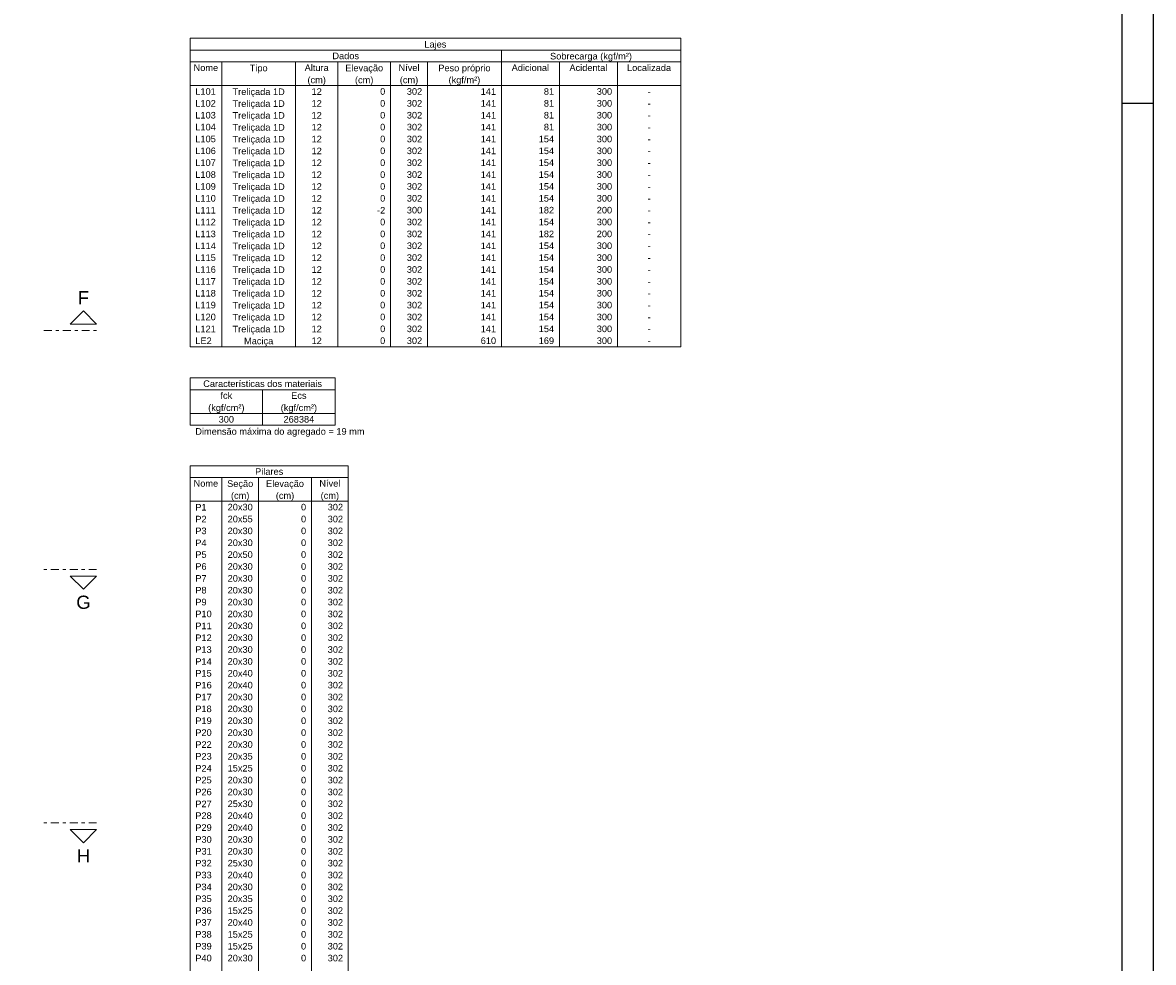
# Model space of a CAD drawing. Header units: millimetres. Extents: x 0 to 119, y 0 to 84.
# Tile 34 of 35: x 83 to 119, y 32 to 62. Entities that reach past the tile are written whole.
import ezdxf

# ---------------------------------------------------------------- set-up
doc = ezdxf.new("R2010")
doc.units = ezdxf.units.MM
doc.header["$MEASUREMENT"] = 0
doc.linetypes.add('DASHDOT', pattern=[2.54, 1.27, -0.635, 0, -0.635])
doc.linetypes.add('NULL', pattern=[0])
for name, color, linetype, lineweight in [('FO-Cortes', 9, 'DASHDOT', 5), ('FO-Textos das vigas', 7, 'Continuous', 5), ('FO-Textos dos pilares', 7, 'Continuous', 5)]:
    doc.layers.add(name, color=color, linetype=linetype, lineweight=lineweight)
doc.layers.add('SEDUC_MARF', color=1, linetype='Continuous')
doc.layers.add('SEDUC_MARGG', color=7, linetype='Continuous')
doc.styles.add('Arial', font='txt')

msp = doc.modelspace()

# ---------------------------------------------------------------- linework, layer by layer
at = {"layer": 'FO-Cortes', "ltscale": 0.2}
for p, q in [((83.2676, 52.0971), (84.962, 52.0971)), ((84.962, 44.4235), (83.2676, 44.4235)), ((84.962, 36.2822), (83.2676, 36.2822))]:
    msp.add_line(p, q, dxfattribs=at)
at = {"layer": 'FO-Cortes', "linetype": 'Continuous', "ltscale": 0.2}
for points in [[(84.962, 52.3089), (84.1148, 52.3089), (84.5384, 52.7325), (84.962, 52.3089)], [(84.962, 44.2117), (84.1148, 44.2117), (84.5384, 43.7881), (84.962, 44.2117)], [(84.962, 36.0704), (84.1148, 36.0704), (84.5384, 35.6468), (84.962, 36.0704)]]:
    msp.add_lwpolyline(points, close=True, dxfattribs=at)
at = {"layer": 'FO-Textos das vigas'}
for p, q in [((87.962, 61.4917), (103.7199, 61.4917)), ((87.962, 61.4917), (87.962, 61.1105)), ((103.7199, 61.4917), (103.7199, 61.1105)), ((87.962, 61.1105), (103.7199, 61.1105)), ((87.962, 61.1105), (103.7199, 61.1105)), ((87.962, 61.1105), (87.962, 51.5795)), ((97.959, 61.1105), (97.959, 60.7292)), ((103.7199, 61.1105), (103.7199, 51.5795)), ((87.962, 60.7292), (103.7199, 60.7292)), ((88.9787, 60.7292), (88.9787, 51.5795)), ((91.3508, 60.7292), (91.3508, 51.5795)), ((92.7063, 60.7292), (92.7063, 51.5795)), ((94.4007, 60.7292), (94.4007, 51.5795)), ((95.5868, 60.7292), (95.5868, 51.5795)), ((97.959, 60.7292), (97.959, 51.5795)), ((99.8228, 60.7292), (99.8228, 51.5795)), ((101.6867, 60.7292), (101.6867, 51.5795)), ((87.962, 59.9667), (103.7199, 59.9667)), ((87.962, 51.5795), (103.7199, 51.5795)), ((87.962, 50.5795), (92.6216, 50.5795)), ((87.962, 50.5795), (87.962, 50.1982)), ((92.6216, 50.5795), (92.6216, 50.1982)), ((87.962, 50.1982), (92.6216, 50.1982)), ((87.962, 50.1982), (87.962, 49.0545)), ((90.2918, 50.1982), (90.2918, 49.0545)), ((92.6216, 50.1982), (92.6216, 49.0545)), ((87.962, 49.4357), (92.6216, 49.4357)), ((87.962, 49.0545), (92.6216, 49.0545)), ((87.962, 49.0545), (92.6216, 49.0545))]:
    msp.add_line(p, q, dxfattribs=at)
at = {"layer": 'FO-Textos dos pilares'}
for p, q in [((87.962, 47.758), (93.0452, 47.758)), ((87.962, 47.758), (87.962, 24.5023)), ((93.0452, 47.758), (93.0452, 24.5023)), ((87.962, 47.3767), (93.0452, 47.3767)), ((88.9787, 47.3767), (88.9787, 24.5023)), ((90.1647, 47.3767), (90.1647, 24.5023)), ((91.8591, 47.3767), (91.8591, 24.5023)), ((87.962, 46.6143), (93.0452, 46.6143))]:
    msp.add_line(p, q, dxfattribs=at)
at = {"layer": 'SEDUC_MARF'}
msp.add_line((117.9, 59.4), (118.9, 59.4), dxfattribs=at)
msp.add_lwpolyline([(118.9, 84.1), (0, 84.1), (0, 0), (118.9, 0)], close=True, dxfattribs=at)
at = {"layer": 'SEDUC_MARGG'}
msp.add_lwpolyline([(2.5, 1), (117.9, 1), (117.9, 83.1), (2.5, 83.1), (2.5, 1)], dxfattribs=at)

# ---------------------------------------------------------------- texts
at = {"layer": 'FO-Cortes', "linetype": 'NULL', "ltscale": 0.2, "char_height": 0.4236, "attachment_point": 8, "line_spacing_factor": 0.798, "style": 'Arial'}
for s, insert, width in [('F', (84.538, 52.944), 0.708574), ('G', (84.538, 43.1528), 0.902285), ('H', (84.538, 35.0118), 0.837715)]:
    msp.add_mtext(s, dxfattribs=dict(at, insert=insert, width=width))
at = {"layer": 'FO-Textos das vigas', "linetype": 'NULL', "char_height": 0.2118, "line_spacing_factor": 0.798, "style": 'Arial'}
for s, insert, width, attachment_point in [('Lajes', (95.841, 61.1252), 1.386562, 8), ('Dados', (92.961, 60.8141), 1.676562, 8), ('Sobrecarga (kgf/m²)', (100.839, 60.7442), 5.157129, 8), ('Nome', (88.47, 60.4331), 1.547139, 8), ('Tipo', (90.165, 60.3632), 1.128281, 8), ('Altura', (92.029, 60.4331), 1.515137, 8), ('Elevação', (93.554, 60.3632), 2.385986, 8), ('Nível', (94.994, 60.4331), 1.321426, 8), ('Peso próprio', (96.773, 60.3632), 3.288555, 8), ('Adicional', (98.891, 60.4331), 2.353701, 8), ('Acidental', (100.755, 60.4331), 2.385986, 8), ('Localizada', (102.703, 60.4331), 2.773125, 8), ('(cm)', (92.029, 59.9812), 1.159434, 8), ('(cm)', (93.554, 59.9812), 1.159434, 8), ('(cm)', (94.994, 59.9812), 1.159434, 8), ('(kgf/m²)', (96.773, 59.9812), 1.997432, 8), ('L101', (88.131, 59.6701), 1.290273, 7), ('12', (92.029, 59.6701), 0.645137, 8), ('0', (94.231, 59.6701), 0.322568, 9), ('302', (95.417, 59.6701), 0.967705, 9), ('141', (97.79, 59.6701), 0.967705, 9), ('81', (99.653, 59.6701), 0.645137, 9), ('300', (101.517, 59.6701), 0.967705, 9), ('L102', (88.131, 59.2891), 1.290273, 7), ('Treliçada 1D', (90.165, 59.6002), 3.287988, 8), ('12', (92.029, 59.2891), 0.645137, 8), ('0', (94.231, 59.2891), 0.322568, 9), ('302', (95.417, 59.2891), 0.967705, 9), ('141', (97.79, 59.2891), 0.967705, 9), ('81', (99.653, 59.2891), 0.645137, 9), ('300', (101.517, 59.2891), 0.967705, 9), ('-', (102.703, 59.6701), 0.193145, 8), ('Treliçada 1D', (90.165, 59.2192), 3.287988, 8), ('-', (102.703, 59.2891), 0.193145, 8), ('L103', (88.131, 58.9081), 1.290273, 7), ('Treliçada 1D', (90.165, 58.8382), 3.287988, 8), ('12', (92.029, 58.9081), 0.645137, 8), ('0', (94.231, 58.9081), 0.322568, 9), ('302', (95.417, 58.9081), 0.967705, 9), ('141', (97.79, 58.9081), 0.967705, 9), ('81', (99.653, 58.9081), 0.645137, 9), ('300', (101.517, 58.9081), 0.967705, 9), ('-', (102.703, 58.9081), 0.193145, 8), ('L104', (88.131, 58.5261), 1.290273, 7), ('Treliçada 1D', (90.165, 58.4562), 3.287988, 8), ('12', (92.029, 58.5261), 0.645137, 8), ('0', (94.231, 58.5261), 0.322568, 9), ('302', (95.417, 58.5261), 0.967705, 9), ('141', (97.79, 58.5261), 0.967705, 9), ('81', (99.653, 58.5261), 0.645137, 9), ('300', (101.517, 58.5261), 0.967705, 9), ('-', (102.703, 58.5261), 0.193145, 8), ('L105', (88.131, 58.1451), 1.290273, 7), ('Treliçada 1D', (90.165, 58.0752), 3.287988, 8), ('12', (92.029, 58.1451), 0.645137, 8), ('0', (94.231, 58.1451), 0.322568, 9), ('302', (95.417, 58.1451), 0.967705, 9), ('141', (97.79, 58.1451), 0.967705, 9), ('154', (99.653, 58.1451), 0.967705, 9), ('300', (101.517, 58.1451), 0.967705, 9), ('-', (102.703, 58.1451), 0.193145, 8), ('L106', (88.131, 57.7641), 1.290273, 7), ('Treliçada 1D', (90.165, 57.6942), 3.287988, 8), ('12', (92.029, 57.7641), 0.645137, 8), ('0', (94.231, 57.7641), 0.322568, 9), ('302', (95.417, 57.7641), 0.967705, 9), ('141', (97.79, 57.7641), 0.967705, 9), ('154', (99.653, 57.7641), 0.967705, 9), ('300', (101.517, 57.7641), 0.967705, 9), ('-', (102.703, 57.7641), 0.193145, 8), ('L107', (88.131, 57.3831), 1.290273, 7), ('Treliçada 1D', (90.165, 57.3132), 3.287988, 8), ('12', (92.029, 57.3831), 0.645137, 8), ('0', (94.231, 57.3831), 0.322568, 9), ('302', (95.417, 57.3831), 0.967705, 9), ('141', (97.79, 57.3831), 0.967705, 9), ('154', (99.653, 57.3831), 0.967705, 9), ('300', (101.517, 57.3831), 0.967705, 9), ('-', (102.703, 57.3831), 0.193145, 8), ('L108', (88.131, 57.0011), 1.290273, 7), ('Treliçada 1D', (90.165, 56.9312), 3.287988, 8), ('12', (92.029, 57.0011), 0.645137, 8), ('0', (94.231, 57.0011), 0.322568, 9), ('302', (95.417, 57.0011), 0.967705, 9), ('141', (97.79, 57.0011), 0.967705, 9), ('154', (99.653, 57.0011), 0.967705, 9), ('300', (101.517, 57.0011), 0.967705, 9), ('-', (102.703, 57.0011), 0.193145, 8), ('L109', (88.131, 56.6201), 1.290273, 7), ('Treliçada 1D', (90.165, 56.5502), 3.287988, 8), ('12', (92.029, 56.6201), 0.645137, 8), ('0', (94.231, 56.6201), 0.322568, 9), ('302', (95.417, 56.6201), 0.967705, 9), ('141', (97.79, 56.6201), 0.967705, 9), ('154', (99.653, 56.6201), 0.967705, 9), ('300', (101.517, 56.6201), 0.967705, 9), ('-', (102.703, 56.6201), 0.193145, 8), ('L110', (88.131, 56.2391), 1.290273, 7), ('Treliçada 1D', (90.165, 56.1692), 3.287988, 8), ('12', (92.029, 56.2391), 0.645137, 8), ('0', (94.231, 56.2391), 0.322568, 9), ('302', (95.417, 56.2391), 0.967705, 9), ('141', (97.79, 56.2391), 0.967705, 9), ('154', (99.653, 56.2391), 0.967705, 9), ('300', (101.517, 56.2391), 0.967705, 9), ('-', (102.703, 56.2391), 0.193145, 8), ('L111', (88.131, 55.8581), 1.290273, 7), ('Treliçada 1D', (90.165, 55.7882), 3.287988, 8), ('12', (92.029, 55.8581), 0.645137, 8), ('-2', (94.231, 55.8581), 0.515713, 9), ('300', (95.417, 55.8581), 0.967705, 9), ('141', (97.79, 55.8581), 0.967705, 9), ('182', (99.653, 55.8581), 0.967705, 9), ('200', (101.517, 55.8581), 0.967705, 9), ('-', (102.703, 55.8581), 0.193145, 8), ('L112', (88.131, 55.4771), 1.290273, 7), ('Treliçada 1D', (90.165, 55.4072), 3.287988, 8), ('12', (92.029, 55.4771), 0.645137, 8), ('0', (94.231, 55.4771), 0.322568, 9), ('302', (95.417, 55.4771), 0.967705, 9), ('141', (97.79, 55.4771), 0.967705, 9), ('154', (99.653, 55.4771), 0.967705, 9), ('300', (101.517, 55.4771), 0.967705, 9), ('-', (102.703, 55.4771), 0.193145, 8), ('L113', (88.131, 55.0951), 1.290273, 7), ('Treliçada 1D', (90.165, 55.0252), 3.287988, 8), ('12', (92.029, 55.0951), 0.645137, 8), ('0', (94.231, 55.0951), 0.322568, 9), ('302', (95.417, 55.0951), 0.967705, 9), ('141', (97.79, 55.0951), 0.967705, 9), ('182', (99.653, 55.0951), 0.967705, 9), ('200', (101.517, 55.0951), 0.967705, 9), ('-', (102.703, 55.0951), 0.193145, 8), ('L114', (88.131, 54.7141), 1.290273, 7), ('Treliçada 1D', (90.165, 54.6442), 3.287988, 8), ('12', (92.029, 54.7141), 0.645137, 8), ('0', (94.231, 54.7141), 0.322568, 9), ('302', (95.417, 54.7141), 0.967705, 9), ('141', (97.79, 54.7141), 0.967705, 9), ('154', (99.653, 54.7141), 0.967705, 9), ('300', (101.517, 54.7141), 0.967705, 9), ('-', (102.703, 54.7141), 0.193145, 8), ('L115', (88.131, 54.3331), 1.290273, 7), ('Treliçada 1D', (90.165, 54.2632), 3.287988, 8), ('12', (92.029, 54.3331), 0.645137, 8), ('0', (94.231, 54.3331), 0.322568, 9), ('302', (95.417, 54.3331), 0.967705, 9), ('141', (97.79, 54.3331), 0.967705, 9), ('154', (99.653, 54.3331), 0.967705, 9), ('300', (101.517, 54.3331), 0.967705, 9), ('-', (102.703, 54.3331), 0.193145, 8), ('L116', (88.131, 53.9521), 1.290273, 7), ('Treliçada 1D', (90.165, 53.8822), 3.287988, 8), ('12', (92.029, 53.9521), 0.645137, 8), ('0', (94.231, 53.9521), 0.322568, 9), ('302', (95.417, 53.9521), 0.967705, 9), ('141', (97.79, 53.9521), 0.967705, 9), ('154', (99.653, 53.9521), 0.967705, 9), ('300', (101.517, 53.9521), 0.967705, 9), ('L117', (88.131, 53.5701), 1.290273, 7), ('Treliçada 1D', (90.165, 53.5002), 3.287988, 8), ('12', (92.029, 53.5701), 0.645137, 8), ('0', (94.231, 53.5701), 0.322568, 9), ('302', (95.417, 53.5701), 0.967705, 9), ('141', (97.79, 53.5701), 0.967705, 9), ('154', (99.653, 53.5701), 0.967705, 9), ('300', (101.517, 53.5701), 0.967705, 9), ('-', (102.703, 53.9521), 0.193145, 8), ('L118', (88.131, 53.1891), 1.290273, 7), ('Treliçada 1D', (90.165, 53.1192), 3.287988, 8), ('12', (92.029, 53.1891), 0.645137, 8), ('0', (94.231, 53.1891), 0.322568, 9), ('302', (95.417, 53.1891), 0.967705, 9), ('141', (97.79, 53.1891), 0.967705, 9), ('154', (99.653, 53.1891), 0.967705, 9), ('300', (101.517, 53.1891), 0.967705, 9), ('-', (102.703, 53.5701), 0.193145, 8), ('L119', (88.131, 52.8081), 1.290273, 7), ('Treliçada 1D', (90.165, 52.7382), 3.287988, 8), ('12', (92.029, 52.8081), 0.645137, 8), ('0', (94.231, 52.8081), 0.322568, 9), ('302', (95.417, 52.8081), 0.967705, 9), ('141', (97.79, 52.8081), 0.967705, 9), ('154', (99.653, 52.8081), 0.967705, 9), ('300', (101.517, 52.8081), 0.967705, 9), ('-', (102.703, 53.1891), 0.193145, 8), ('L120', (88.131, 52.4271), 1.290273, 7), ('12', (92.029, 52.4271), 0.645137, 8), ('0', (94.231, 52.4271), 0.322568, 9), ('302', (95.417, 52.4271), 0.967705, 9), ('141', (97.79, 52.4271), 0.967705, 9), ('154', (99.653, 52.4271), 0.967705, 9), ('300', (101.517, 52.4271), 0.967705, 9), ('-', (102.703, 52.8081), 0.193145, 8), ('L121', (88.131, 52.0451), 1.290273, 7), ('Treliçada 1D', (90.165, 52.3572), 3.287988, 8), ('12', (92.029, 52.0451), 0.645137, 8), ('0', (94.231, 52.0451), 0.322568, 9), ('302', (95.417, 52.0451), 0.967705, 9), ('141', (97.79, 52.0451), 0.967705, 9), ('154', (99.653, 52.0451), 0.967705, 9), ('300', (101.517, 52.0451), 0.967705, 9), ('-', (102.703, 52.4271), 0.193145, 8), ('LE2', (88.131, 51.6641), 1.031992, 7), ('Treliçada 1D', (90.165, 51.9752), 3.287988, 8), ('12', (92.029, 51.6641), 0.645137, 8), ('0', (94.231, 51.6641), 0.322568, 9), ('302', (95.417, 51.6641), 0.967705, 9), ('610', (97.79, 51.6641), 0.967705, 9), ('169', (99.653, 51.6641), 0.967705, 9), ('300', (101.517, 51.6641), 0.967705, 9), ('-', (102.703, 52.0451), 0.193145, 8), ('Maciça', (90.165, 51.5942), 1.837139, 8), ('-', (102.703, 51.6641), 0.193145, 8), ('Características dos materiais', (90.292, 50.2831), 7.477979, 8), ('fck', (89.127, 49.9021), 0.741143, 8), ('Ecs', (91.457, 49.9021), 0.966855, 8), ('(kgf/cm²)', (89.127, 49.4502), 2.287432, 8), ('(kgf/cm²)', (91.457, 49.4502), 2.287432, 8), ('300', (89.127, 49.1391), 0.967705, 8), ('268384', (91.457, 49.1391), 1.93541, 8), ('Dimensão máxima do agregado = 19 mm', (88.131, 48.6882), 10.654668, 7)]:
    msp.add_mtext(s, dxfattribs=dict(at, insert=insert, width=width, attachment_point=attachment_point))
at = {"layer": 'FO-Textos dos pilares', "linetype": 'NULL', "char_height": 0.2118, "line_spacing_factor": 0.798, "style": 'Arial'}
for s, insert, width, attachment_point in [('Pilares', (90.504, 47.4611), 1.772852, 8), ('Nome', (88.47, 47.0801), 1.547139, 8), ('Seção', (89.572, 47.0102), 1.644561, 8), ('Elevação', (91.012, 47.0102), 2.385986, 8), ('Nível', (92.452, 47.0801), 1.321426, 8), ('(cm)', (89.572, 46.6292), 1.159434, 8), ('(cm)', (91.012, 46.6292), 1.159434, 8), ('(cm)', (92.452, 46.6292), 1.159434, 8), ('P1', (88.131, 46.3181), 0.709424, 7), ('20x30', (89.572, 46.3181), 1.580273, 8), ('0', (91.69, 46.3181), 0.322568, 9), ('302', (92.876, 46.3181), 0.967705, 9), ('P2', (88.131, 45.9361), 0.709424, 7), ('20x55', (89.572, 45.9361), 1.580273, 8), ('0', (91.69, 45.9361), 0.322568, 9), ('302', (92.876, 45.9361), 0.967705, 9), ('P3', (88.131, 45.5551), 0.709424, 7), ('20x30', (89.572, 45.5551), 1.580273, 8), ('0', (91.69, 45.5551), 0.322568, 9), ('302', (92.876, 45.5551), 0.967705, 9), ('P4', (88.131, 45.1741), 0.709424, 7), ('20x30', (89.572, 45.1741), 1.580273, 8), ('0', (91.69, 45.1741), 0.322568, 9), ('302', (92.876, 45.1741), 0.967705, 9), ('P5', (88.131, 44.7931), 0.709424, 7), ('20x50', (89.572, 44.7931), 1.580273, 8), ('0', (91.69, 44.7931), 0.322568, 9), ('302', (92.876, 44.7931), 0.967705, 9), ('P6', (88.131, 44.4111), 0.709424, 7), ('20x30', (89.572, 44.4111), 1.580273, 8), ('0', (91.69, 44.4111), 0.322568, 9), ('302', (92.876, 44.4111), 0.967705, 9), ('P7', (88.131, 44.0301), 0.709424, 7), ('20x30', (89.572, 44.0301), 1.580273, 8), ('0', (91.69, 44.0301), 0.322568, 9), ('302', (92.876, 44.0301), 0.967705, 9), ('P8', (88.131, 43.6491), 0.709424, 7), ('20x30', (89.572, 43.6491), 1.580273, 8), ('0', (91.69, 43.6491), 0.322568, 9), ('302', (92.876, 43.6491), 0.967705, 9), ('P9', (88.131, 43.2681), 0.709424, 7), ('20x30', (89.572, 43.2681), 1.580273, 8), ('0', (91.69, 43.2681), 0.322568, 9), ('302', (92.876, 43.2681), 0.967705, 9), ('P10', (88.131, 42.8871), 1.031992, 7), ('20x30', (89.572, 42.8871), 1.580273, 8), ('0', (91.69, 42.8871), 0.322568, 9), ('302', (92.876, 42.8871), 0.967705, 9), ('P11', (88.131, 42.5051), 1.031992, 7), ('20x30', (89.572, 42.5051), 1.580273, 8), ('0', (91.69, 42.5051), 0.322568, 9), ('302', (92.876, 42.5051), 0.967705, 9), ('P12', (88.131, 42.1241), 1.031992, 7), ('20x30', (89.572, 42.1241), 1.580273, 8), ('0', (91.69, 42.1241), 0.322568, 9), ('302', (92.876, 42.1241), 0.967705, 9), ('P13', (88.131, 41.7431), 1.031992, 7), ('20x30', (89.572, 41.7431), 1.580273, 8), ('0', (91.69, 41.7431), 0.322568, 9), ('302', (92.876, 41.7431), 0.967705, 9), ('P14', (88.131, 41.3621), 1.031992, 7), ('20x30', (89.572, 41.3621), 1.580273, 8), ('0', (91.69, 41.3621), 0.322568, 9), ('302', (92.876, 41.3621), 0.967705, 9), ('P15', (88.131, 40.9801), 1.031992, 7), ('20x40', (89.572, 40.9801), 1.580273, 8), ('0', (91.69, 40.9801), 0.322568, 9), ('302', (92.876, 40.9801), 0.967705, 9), ('P16', (88.131, 40.5991), 1.031992, 7), ('20x40', (89.572, 40.5991), 1.580273, 8), ('0', (91.69, 40.5991), 0.322568, 9), ('302', (92.876, 40.5991), 0.967705, 9), ('P17', (88.131, 40.2181), 1.031992, 7), ('20x30', (89.572, 40.2181), 1.580273, 8), ('0', (91.69, 40.2181), 0.322568, 9), ('302', (92.876, 40.2181), 0.967705, 9), ('P18', (88.131, 39.8371), 1.031992, 7), ('20x30', (89.572, 39.8371), 1.580273, 8), ('0', (91.69, 39.8371), 0.322568, 9), ('302', (92.876, 39.8371), 0.967705, 9), ('P19', (88.131, 39.4551), 1.031992, 7), ('20x30', (89.572, 39.4551), 1.580273, 8), ('0', (91.69, 39.4551), 0.322568, 9), ('302', (92.876, 39.4551), 0.967705, 9), ('P20', (88.131, 39.0741), 1.031992, 7), ('20x30', (89.572, 39.0741), 1.580273, 8), ('0', (91.69, 39.0741), 0.322568, 9), ('302', (92.876, 39.0741), 0.967705, 9), ('P22', (88.131, 38.6931), 1.031992, 7), ('20x30', (89.572, 38.6931), 1.580273, 8), ('0', (91.69, 38.6931), 0.322568, 9), ('302', (92.876, 38.6931), 0.967705, 9), ('P23', (88.131, 38.3121), 1.031992, 7), ('20x35', (89.572, 38.3121), 1.580273, 8), ('0', (91.69, 38.3121), 0.322568, 9), ('302', (92.876, 38.3121), 0.967705, 9), ('P24', (88.131, 37.9301), 1.031992, 7), ('15x25', (89.572, 37.9301), 1.580273, 8), ('0', (91.69, 37.9301), 0.322568, 9), ('302', (92.876, 37.9301), 0.967705, 9), ('P25', (88.131, 37.5491), 1.031992, 7), ('20x30', (89.572, 37.5491), 1.580273, 8), ('0', (91.69, 37.5491), 0.322568, 9), ('302', (92.876, 37.5491), 0.967705, 9), ('P26', (88.131, 37.1681), 1.031992, 7), ('20x30', (89.572, 37.1681), 1.580273, 8), ('0', (91.69, 37.1681), 0.322568, 9), ('302', (92.876, 37.1681), 0.967705, 9), ('P27', (88.131, 36.7871), 1.031992, 7), ('25x30', (89.572, 36.7871), 1.580273, 8), ('0', (91.69, 36.7871), 0.322568, 9), ('302', (92.876, 36.7871), 0.967705, 9), ('P28', (88.131, 36.4051), 1.031992, 7), ('20x40', (89.572, 36.4051), 1.580273, 8), ('0', (91.69, 36.4051), 0.322568, 9), ('302', (92.876, 36.4051), 0.967705, 9), ('P29', (88.131, 36.0241), 1.031992, 7), ('20x40', (89.572, 36.0241), 1.580273, 8), ('0', (91.69, 36.0241), 0.322568, 9), ('302', (92.876, 36.0241), 0.967705, 9), ('P30', (88.131, 35.6431), 1.031992, 7), ('20x30', (89.572, 35.6431), 1.580273, 8), ('0', (91.69, 35.6431), 0.322568, 9), ('302', (92.876, 35.6431), 0.967705, 9), ('P31', (88.131, 35.2621), 1.031992, 7), ('20x30', (89.572, 35.2621), 1.580273, 8), ('0', (91.69, 35.2621), 0.322568, 9), ('302', (92.876, 35.2621), 0.967705, 9), ('P32', (88.131, 34.8801), 1.031992, 7), ('25x30', (89.572, 34.8801), 1.580273, 8), ('0', (91.69, 34.8801), 0.322568, 9), ('302', (92.876, 34.8801), 0.967705, 9), ('P33', (88.131, 34.4991), 1.031992, 7), ('20x40', (89.572, 34.4991), 1.580273, 8), ('0', (91.69, 34.4991), 0.322568, 9), ('302', (92.876, 34.4991), 0.967705, 9), ('P34', (88.131, 34.1181), 1.031992, 7), ('20x30', (89.572, 34.1181), 1.580273, 8), ('0', (91.69, 34.1181), 0.322568, 9), ('302', (92.876, 34.1181), 0.967705, 9), ('P35', (88.131, 33.7371), 1.031992, 7), ('20x35', (89.572, 33.7371), 1.580273, 8), ('0', (91.69, 33.7371), 0.322568, 9), ('302', (92.876, 33.7371), 0.967705, 9), ('P36', (88.131, 33.3561), 1.031992, 7), ('15x25', (89.572, 33.3561), 1.580273, 8), ('0', (91.69, 33.3561), 0.322568, 9), ('302', (92.876, 33.3561), 0.967705, 9), ('P37', (88.131, 32.9741), 1.031992, 7), ('20x40', (89.572, 32.9741), 1.580273, 8), ('0', (91.69, 32.9741), 0.322568, 9), ('302', (92.876, 32.9741), 0.967705, 9), ('P38', (88.131, 32.5931), 1.031992, 7), ('15x25', (89.572, 32.5931), 1.580273, 8), ('0', (91.69, 32.5931), 0.322568, 9), ('302', (92.876, 32.5931), 0.967705, 9), ('P39', (88.131, 32.2121), 1.031992, 7), ('15x25', (89.572, 32.2121), 1.580273, 8), ('0', (91.69, 32.2121), 0.322568, 9), ('302', (92.876, 32.2121), 0.967705, 9), ('P40', (88.131, 31.8311), 1.031992, 7), ('20x30', (89.572, 31.8311), 1.580273, 8), ('0', (91.69, 31.8311), 0.322568, 9), ('302', (92.876, 31.8311), 0.967705, 9)]:
    msp.add_mtext(s, dxfattribs=dict(at, insert=insert, width=width, attachment_point=attachment_point))

doc.saveas('drawing.dxf')
